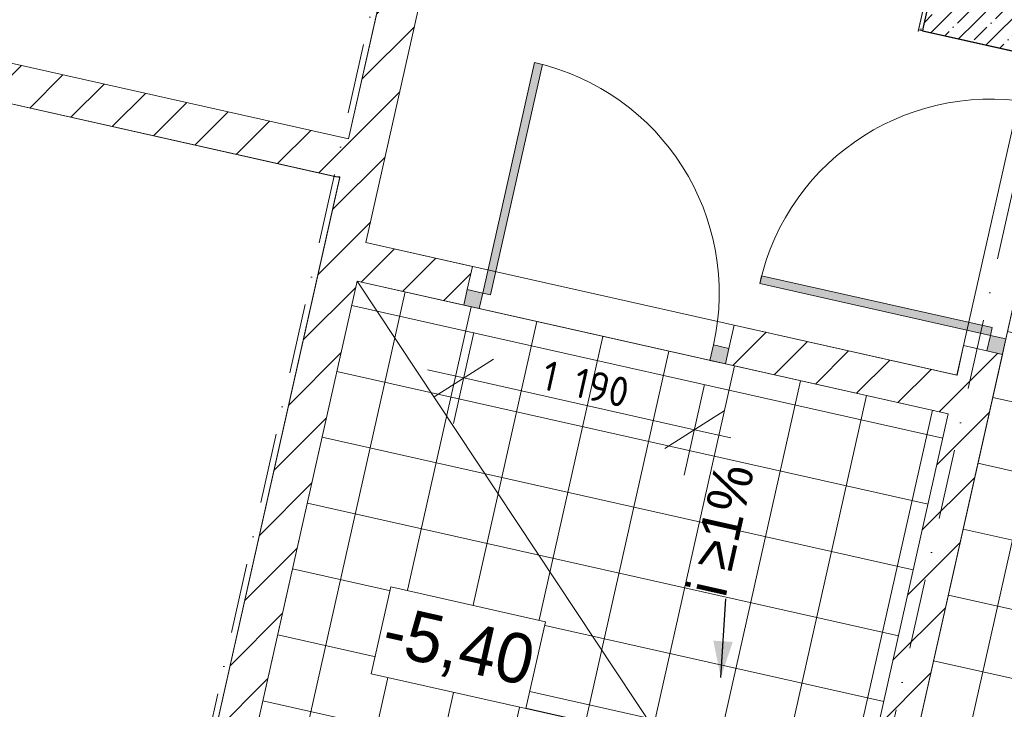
# Model space of a CAD drawing. Header units: millimetres. Extents: x -7218036 to -6934485, y 6013857 to 6210136.
# Tile 148 of 214: x -7178542 to -7173585, y 6138012 to 6141485. Entities that reach past the tile are written whole.
import ezdxf
from ezdxf.enums import TextEntityAlignment as Align

# ---------------------------------------------------------------- set-up
doc = ezdxf.new("R2010")
doc.units = ezdxf.units.MM
doc.header["$MEASUREMENT"] = 0
doc.set_wipeout_variables(frame=1)
doc.linetypes.add('Штрихпунктирная', pattern=[670.277762, 352.777767, -176.388884, 0, -141.111112])
for name, color, linetype in [('S - автостоянка.АР', 7, 'Continuous'), ('АР-Стены_внешние_.АР', 7, 'Continuous'), ('АР-Стены_внутренние_пилоны.АР', 7, 'Continuous'), ('АР-Чертеж-Оси_Осевые размеры.АР', 7, 'Continuous'), ('АР-Чертеж-Размеры.АР', 7, 'Continuous')]:
    doc.layers.add(name, color=color, linetype=linetype)
for name, color, linetype, lineweight in [('АР-Лотки_Ном._пера__1', 7, 'Continuous', 0), ('АР-Лотки_Ном._пера__120', 7, 'Continuous', 0), ('АР-Мокрые зоны.АР_Ном._пера__101', 252, 'Continuous', 0), ('АР-Стены_внешние_.АР_Ном._пера__1', 7, 'Continuous', 30), ('АР-Стены_внутренние_пилоны.АР_Ном._пера__1', 7, 'Continuous', 30), ('АР-Чертеж-Оси_Осевые размеры.АР_Ном._пера__1', 7, 'Continuous', 0), ('АР-Чертеж-Оси_Осевые размеры.АР_Ном._пера__120', 7, 'Continuous', 0), ('АР-Чертеж-Размеры.АР_Ном._пера__1', 7, 'Continuous', 0), ('Двери Archicad_Ном._пера__120', 7, 'Continuous', 0)]:
    doc.layers.add(name, color=color, linetype=linetype, lineweight=lineweight)
doc.styles.add('РЎР“Р•РќР•Р\xa0Р\x98Р\xa0_РЎРўР\x98Р›Р¬_1', font='GOTHIC.TTF')
doc.styles.add('РЎР“Р•РќР•Р\xa0Р\x98Р\xa0_РЎРўР\x98Р›Р¬_4', font='GOST_Common.ttf')
doc.dimstyles.new('СГЕНЕРИР_СТИЛЬ__1', dxfattribs={"dimtxt": 400, "dimasz": 332.5, "dimexe": 0.18, "dimexo": 0.0625, "dimgap": 0, "dimtad": 1, "dimdec": 0, "dimzin": 0, "dimdsep": 46, "dimtxsty": 'РЎР“Р•РќР•Р\xa0Р\x98Р\xa0_РЎРўР\x98Р›Р¬_1', "dimblk": 'ARROWHEAD_6', "dimblk1": 'ARROWHEAD_6', "dimblk2": 'ARROWHEAD_6', "dimcen": 0.09, "dimse1": 1, "dimse2": 1, "dimclrd": 7, "dimclre": 7, "dimclrt": 7, "dimazin": 0, "dimtfac": 1, "dimtdec": 4, "dimtmove": 0, "dimatfit": 3, "dimfxl": 1, "dimtolj": 1, "dimtzin": 0, "dimarcsym": 0})
doc.dimstyles.new('СГЕНЕРИР_СТИЛЬ__16', dxfattribs={"dimtxt": 0.18, "dimasz": 182.4, "dimexe": 0.18, "dimexo": 0.0625, "dimgap": 0, "dimtad": 0, "dimtih": 1, "dimtoh": 1, "dimdec": 4, "dimzin": 0, "dimdsep": 46, "dimcen": 0.09, "dimadec": 0, "dimazin": 0, "dimtfac": 1, "dimtdec": 4, "dimtmove": 0, "dimatfit": 3, "dimldrblk": 'ARROWHEAD_11', "dimfxl": 1, "dimtolj": 1, "dimtzin": 0, "dimarcsym": 0})
doc.dimstyles.new('СГЕНЕРИР_СТИЛЬ__17', dxfattribs={"dimtxt": 0.18, "dimasz": 182.4, "dimexe": 0.18, "dimexo": 0.0625, "dimgap": 0, "dimtad": 0, "dimtih": 1, "dimtoh": 1, "dimdec": 4, "dimzin": 0, "dimdsep": 46, "dimcen": 0.09, "dimadec": 0, "dimazin": 0, "dimtfac": 1, "dimtdec": 4, "dimtmove": 0, "dimatfit": 3, "dimldrblk": 'ARROWHEAD_5', "dimfxl": 1, "dimtolj": 1, "dimtzin": 0, "dimarcsym": 0})
doc.dimstyles.new('СГЕНЕРИР_СТИЛЬ__4', dxfattribs={"dimtxt": 150, "dimasz": 237.5, "dimexe": 0.18, "dimexo": 0.0625, "dimgap": 0, "dimtad": 1, "dimdec": 0, "dimzin": 0, "dimdsep": 46, "dimtxsty": 'РЎР“Р•РќР•Р\xa0Р\x98Р\xa0_РЎРўР\x98Р›Р¬_4', "dimblk": 'ARROWHEAD_6', "dimblk1": 'ARROWHEAD_6', "dimblk2": 'ARROWHEAD_6', "dimcen": 0.09, "dimse1": 1, "dimse2": 1, "dimclrd": 7, "dimclre": 7, "dimclrt": 7, "dimazin": 0, "dimtfac": 1, "dimtdec": 4, "dimtmove": 0, "dimatfit": 3, "dimfxl": 1, "dimtolj": 1, "dimtzin": 0, "dimarcsym": 0})
pattern_1 = [(45, (-6566190.34, 6562677.8), (-84.852814, 84.852814), []), (45, (-6566232.77, 6562720.22), (-84.852814, 84.852814), [90, -30, 0, -30])]
pattern_2 = [(45, (-6566190.34, 6562677.8), (-127.279217, 127.279217), [])]
pattern_3 = [(45, (-6566190.34, 6563027.8), (-111.369318, 111.369318), [0, -105, 0, -157.5]), (110, (-6565840.34, 6563027.8), (148.001588, 53.868173), [0, -77, 0, -133])]

# ---------------------------------------------------------------- blocks, each defined once
blk = doc.blocks.new('Стена_44_6', base_point=(-7173847.9, 6141524.4))
at = {"layer": 'АР-Стены_внутренние_пилоны.АР', "linetype": 'Continuous', "lineweight": 0, "true_color": 0x000000}
h = blk.add_hatch(dxfattribs=at)
h.set_pattern_fill('ЖЕЛЕЗОБЕТОН__PROJECT__0006', color=18, style=0, pattern_type=2)
h.set_pattern_definition(pattern_1)
h.paths.add_polyline_path([(-7173993.2, 6141447.9), (-7173698.6, 6141619), (-7173942.5, 6141673.8)])
h = blk.add_hatch(dxfattribs=at)
h.set_pattern_fill('ЖЕЛЕЗОБЕТОН__PROJECT__0006', color=18, style=0, pattern_type=2)
h.set_pattern_definition(pattern_1)
h.paths.add_polyline_path([(-7173993.2, 6141447.9), (-7173997.3, 6141429.9), (-7173753.4, 6141375.1), (-7173698.6, 6141619)])
h = blk.add_hatch(dxfattribs=at)
h.set_pattern_fill('ЖЕЛЕЗОБЕТОН__PROJECT__0006', color=18, style=0, pattern_type=2)
h.set_pattern_definition(pattern_1)
h.paths.add_polyline_path([(-7173753.4, 6141375.1), (-7173158.2, 6141241.4), (-7173103.4, 6141485.4), (-7173698.6, 6141619)])
at = {"layer": 'АР-Стены_внутренние_пилоны.АР_Ном._пера__1', "color": 7, "linetype": 'Continuous', "lineweight": 30}
for p, q in [((-7173942.5, 6141673.8), (-7173993.2, 6141447.9)), ((-7173993.2, 6141447.9), (-7173997.3, 6141429.9))]:
    blk.add_line(p, q, dxfattribs=at)
at = {"layer": 'АР-Стены_внутренние_пилоны.АР_Ном._пера__1', "color": 7, "linetype": 'Continuous', "lineweight": 30, "flags": 128}
for points in [[(-7173103.4, 6141485.4), (-7173698.6, 6141619)], [(-7173158.2, 6141241.4), (-7173103.4, 6141485.4)], [(-7173997.3, 6141429.9), (-7173158.2, 6141241.4)]]:
    blk.add_lwpolyline(points, dxfattribs=at)
blk = doc.blocks.new('Стена_132_6', base_point=(-7176490.4, 6142194.8))
at = {"layer": 'АР-Стены_внешние_.АР', "linetype": 'Continuous', "lineweight": 0, "true_color": 0x000000}
h = blk.add_hatch(dxfattribs=at)
h.set_pattern_fill('БЛОКИ_БЕТОННЫЕ_ЭФФЕКТИВН_7F', color=18, style=0, pattern_type=2)
h.set_pattern_definition(pattern_2)
h.paths.add_polyline_path([(-7176631.8, 6142021.5), (-7177903.9, 6136357.6), (-7177708.7, 6136313.8), (-7176436.6, 6141977.7)])
at = {"layer": 'АР-Стены_внешние_.АР_Ном._пера__1', "color": 7, "linetype": 'Continuous', "lineweight": 15, "flags": 128}
for points in [[(-7176587.9, 6142216.7), (-7176887.1, 6140884.8)], [(-7176799.2, 6140363.2), (-7176436.6, 6141977.7)], [(-7176930.9, 6140689.7), (-7177903.9, 6136357.6)], [(-7177708.7, 6136313.8), (-7176843.1, 6140168.1)]]:
    blk.add_lwpolyline(points, dxfattribs=at)
blk = doc.blocks.new('Стена_168_6', base_point=(-7173847.9, 6141524.4))
at = {"layer": 'АР-Стены_внутренние_пилоны.АР', "linetype": 'Continuous', "lineweight": 0, "true_color": 0x000000}
h = blk.add_hatch(dxfattribs=at)
h.set_pattern_fill('ШТУКАТУРКА__ГИПС_01_0006', color=18, style=0, pattern_type=2)
h.set_pattern_definition(pattern_3)
h.paths.add_polyline_path([(-7173856.8, 6142146.5), (-7174016.8, 6141434.2), (-7173993.2, 6141447.9), (-7173837.3, 6142142.1)])
h = blk.add_hatch(dxfattribs=at)
h.set_pattern_fill('ЖЕЛЕЗОБЕТОН__PROJECT__0006', color=18, style=0, pattern_type=2)
h.set_pattern_definition(pattern_1)
h.paths.add_polyline_path([(-7173698.6, 6141619), (-7173593.4, 6142087.4), (-7173837.3, 6142142.1), (-7173942.5, 6141673.8)])
h = blk.add_hatch(dxfattribs=at)
h.set_pattern_fill('ШТУКАТУРКА__ГИПС_01_0006', color=18, style=0, pattern_type=2)
h.set_pattern_definition(pattern_3)
h.paths.add_polyline_path([(-7174016.8, 6141434.2), (-7173997.3, 6141429.9), (-7173993.2, 6141447.9)])
at = {"layer": 'АР-Стены_внутренние_пилоны.АР_Ном._пера__1', "color": 7, "linetype": 'Continuous', "lineweight": 30}
for p, q in [((-7173837.3, 6142142.1), (-7173942.5, 6141673.8)), ((-7173942.5, 6141673.8), (-7173993.2, 6141447.9)), ((-7173993.2, 6141447.9), (-7173997.3, 6141429.9))]:
    blk.add_line(p, q, dxfattribs=at)
at = {"layer": 'АР-Стены_внутренние_пилоны.АР_Ном._пера__1', "color": 7, "linetype": 'Continuous', "lineweight": 0, "flags": 128}
for points in [[(-7173856.8, 6142146.5), (-7174016.8, 6141434.2)], [(-7173856.8, 6142146.5), (-7173837.3, 6142142.1)], [(-7174016.8, 6141434.2), (-7173997.3, 6141429.9)]]:
    blk.add_lwpolyline(points, dxfattribs=at)
at = {"layer": 'АР-Стены_внутренние_пилоны.АР_Ном._пера__1', "color": 7, "linetype": 'Continuous', "lineweight": 30, "flags": 128}
for points in [[(-7173837.3, 6142142.1), (-7173593.4, 6142087.4)], [(-7173698.6, 6141619), (-7173593.4, 6142087.4)]]:
    blk.add_lwpolyline(points, dxfattribs=at)
blk = doc.blocks.new('Стена_211_6', base_point=(-7178870.1, 6141227.7))
at = {"layer": 'АР-Стены_внешние_.АР', "linetype": 'Continuous', "lineweight": 0, "true_color": 0x000000}
h = blk.add_hatch(dxfattribs=at)
h.set_pattern_fill('БЛОКИ_БЕТОННЫЕ_ЭФФЕКТИВН_7F', color=18, style=0, pattern_type=2)
h.set_pattern_definition(pattern_2)
h.paths.add_polyline_path([(-7178892, 6141130.2), (-7176930.9, 6140689.7), (-7176887.1, 6140884.8), (-7178848.2, 6141325.3)])
at = {"layer": 'АР-Стены_внешние_.АР_Ном._пера__1', "color": 7, "linetype": 'Continuous', "lineweight": 15, "flags": 128}
for points in [[(-7178848.2, 6141325.3), (-7178892, 6141130.2)], [(-7176887.1, 6140884.8), (-7178848.2, 6141325.3)], [(-7178892, 6141130.2), (-7176930.9, 6140689.7)]]:
    blk.add_lwpolyline(points, dxfattribs=at)
blk = doc.blocks.new('Металлическая Дверь 23[63]_6', base_point=(-6566190.3, 6562677.8))
at = {"layer": 'Двери Archicad_Ном._пера__120', "linetype": 'Continuous', "lineweight": 0, "true_color": 0xffffff}
for points in [[(-7175950.1, 6141269.2), (-7176210.8, 6140108.1), (-7176171.8, 6140099.3), (-7175911, 6141260.4)], [(-7176306.4, 6140047.6), (-7176228.4, 6140030), (-7176210.8, 6140108.1), (-7176288.9, 6140125.6)], [(-7175067.3, 6139769.3), (-7174989.2, 6139751.7), (-7174971.7, 6139829.8), (-7175049.8, 6139847.3)]]:
    blk.add_hatch(color=7, dxfattribs=at).paths.add_polyline_path(points)
at = {"layer": 'Двери Archicad_Ном._пера__120', "color": 7, "linetype": 'Continuous', "lineweight": 0}
for p, q in [((-7175950.1, 6141269.2), (-7176210.8, 6140108.1)), ((-7175911, 6141260.4), (-7175950.1, 6141269.2)), ((-7176171.8, 6140099.3), (-7175911, 6141260.4)), ((-7176262.6, 6140242.7), (-7176288.9, 6140125.6)), ((-7176306.4, 6140047.6), (-7176288.9, 6140125.6)), ((-7176288.9, 6140125.6), (-7176306.4, 6140047.6)), ((-7176288.9, 6140125.6), (-7176306.4, 6140047.6)), ((-7176288.9, 6140125.6), (-7176210.8, 6140108.1)), ((-7176210.8, 6140108.1), (-7176228.4, 6140030)), ((-7176210.8, 6140108.1), (-7176171.8, 6140099.3)), ((-7176228.4, 6140030), (-7176306.4, 6140047.6)), ((-7174945.4, 6139946.9), (-7174971.7, 6139829.8)), ((-7175067.3, 6139769.3), (-7175049.8, 6139847.3)), ((-7175049.8, 6139847.3), (-7174971.7, 6139829.8)), ((-7174971.7, 6139829.8), (-7174989.2, 6139751.7)), ((-7174971.7, 6139829.8), (-7174989.2, 6139751.7)), ((-7174971.7, 6139829.8), (-7174989.2, 6139751.7)), ((-7174989.2, 6139751.7), (-7175067.3, 6139769.3))]:
    blk.add_line(p, q, dxfattribs=at)
blk.add_arc((-7176210.8, 6140108.1), 1190, 347.3417, 77.3417, dxfattribs=at)
blk = doc.blocks.new('Стена_260_6', base_point=(-7176940.6, 6140190))
at = {"layer": 'АР-Стены_внешние_.АР', "linetype": 'Continuous', "lineweight": 0, "true_color": 0x000000}
h = blk.add_hatch(dxfattribs=at)
h.set_pattern_fill('БЛОКИ_БЕТОННЫЕ_ЭФФЕКТИВН_7F', color=18, style=0, pattern_type=2)
h.set_pattern_definition(pattern_2)
h.paths.add_polyline_path([(-7176799.2, 6140363.2), (-7176843.1, 6140168.1), (-7176306.4, 6140047.6), (-7176262.6, 6140242.7)])
h = blk.add_hatch(dxfattribs=at)
h.set_pattern_fill('БЛОКИ_БЕТОННЫЕ_ЭФФЕКТИВН_7F', color=18, style=0, pattern_type=2)
h.set_pattern_definition(pattern_2)
h.paths.add_polyline_path([(-7174945.4, 6139946.9), (-7174989.2, 6139751.7), (-7173867.3, 6139499.8), (-7173823.5, 6139694.9)])
at = {"layer": 'АР-Стены_внешние_.АР_Ном._пера__1', "color": 7, "linetype": 'Continuous', "lineweight": 15}
for p, q in [((-7176262.6, 6140242.7), (-7176288.9, 6140125.6)), ((-7176288.9, 6140125.6), (-7176306.4, 6140047.6)), ((-7174945.4, 6139946.9), (-7174971.7, 6139829.8)), ((-7174971.7, 6139829.8), (-7174989.2, 6139751.7))]:
    blk.add_line(p, q, dxfattribs=at)
at = {"layer": 'АР-Стены_внешние_.АР_Ном._пера__1', "color": 7, "linetype": 'Continuous', "lineweight": 15, "flags": 128}
for points in [[(-7176262.6, 6140242.7), (-7176799.2, 6140363.2)], [(-7176843.1, 6140168.1), (-7176306.4, 6140047.6)], [(-7173823.5, 6139694.9), (-7174945.4, 6139946.9)], [(-7174989.2, 6139751.7), (-7173867.3, 6139499.8)]]:
    blk.add_lwpolyline(points, dxfattribs=at)
at = {"layer": 'Двери Archicad_Ном._пера__120', "color": 7, "linetype": 'Continuous', "lineweight": 0}
blk.add_blockref('Металлическая Дверь 23[63]_6', (-6566190.3, 6562677.8), dxfattribs=at)
blk = doc.blocks.new('Металлическая Дверь 23[64]_6', base_point=(-6566190.3, 6562677.8))
at = {"layer": 'Двери Archicad_Ном._пера__120', "linetype": 'Continuous', "lineweight": 0, "true_color": 0xffffff}
for points in [[(-7173316.8, 6141038.9), (-7173299.2, 6141117), (-7173377.3, 6141134.5), (-7173394.8, 6141056.4)], [(-7174816.6, 6140156), (-7173655.5, 6139895.3), (-7173646.8, 6139934.4), (-7174807.8, 6140195.1)], [(-7173595, 6139799.7), (-7173577.5, 6139877.8), (-7173655.5, 6139895.3), (-7173673, 6139817.3)]]:
    blk.add_hatch(color=7, dxfattribs=at).paths.add_polyline_path(points)
at = {"layer": 'Двери Archicad_Ном._пера__120', "color": 7, "linetype": 'Continuous', "lineweight": 0}
for p, q in [((-7173494.4, 6141160.8), (-7173377.3, 6141134.5)), ((-7173394.8, 6141056.4), (-7173377.3, 6141134.5)), ((-7173377.3, 6141134.5), (-7173299.2, 6141117)), ((-7173377.3, 6141134.5), (-7173299.2, 6141117)), ((-7173377.3, 6141134.5), (-7173299.2, 6141117)), ((-7173299.2, 6141117), (-7173316.8, 6141038.9)), ((-7173316.8, 6141038.9), (-7173394.8, 6141056.4)), ((-7174807.8, 6140195.1), (-7174816.6, 6140156)), ((-7173646.8, 6139934.4), (-7174807.8, 6140195.1)), ((-7174816.6, 6140156), (-7173655.5, 6139895.3)), ((-7173655.5, 6139895.3), (-7173646.8, 6139934.4)), ((-7173673, 6139817.3), (-7173655.5, 6139895.3)), ((-7173655.5, 6139895.3), (-7173577.5, 6139877.8)), ((-7173790.1, 6139843.6), (-7173673, 6139817.3)), ((-7173577.5, 6139877.8), (-7173595, 6139799.7)), ((-7173595, 6139799.7), (-7173673, 6139817.3)), ((-7173673, 6139817.3), (-7173595, 6139799.7)), ((-7173673, 6139817.3), (-7173595, 6139799.7))]:
    blk.add_line(p, q, dxfattribs=at)
blk.add_arc((-7173655.5, 6139895.3), 1190, 77.3452, 167.3452, dxfattribs=at)
blk = doc.blocks.new('Стена_261_6', base_point=(-7174382.2, 6137206.5))
at = {"layer": 'АР-Стены_внешние_.АР', "linetype": 'Continuous', "lineweight": 0, "true_color": 0x000000}
h = blk.add_hatch(dxfattribs=at)
h.set_pattern_fill('БЛОКИ_БЕТОННЫЕ_ЭФФЕКТИВН_7F', color=18, style=0, pattern_type=2)
h.set_pattern_definition(pattern_2)
h.paths.add_polyline_path([(-7174382.2, 6137206.5), (-7174187.1, 6137162.7), (-7173595, 6139799.7), (-7173790.1, 6139843.6)])
at = {"layer": 'АР-Стены_внешние_.АР_Ном._пера__1', "color": 7, "linetype": 'Continuous', "lineweight": 15}
for p, q in [((-7173790.1, 6139843.6), (-7173673, 6139817.3)), ((-7173673, 6139817.3), (-7173595, 6139799.7))]:
    blk.add_line(p, q, dxfattribs=at)
at = {"layer": 'АР-Стены_внешние_.АР_Ном._пера__1', "color": 7, "linetype": 'Continuous', "lineweight": 15, "flags": 128}
for points in [[(-7173790.1, 6139843.6), (-7173823.5, 6139694.9)], [(-7174187.1, 6137162.7), (-7173595, 6139799.7)], [(-7173867.3, 6139499.8), (-7174382.2, 6137206.5)]]:
    blk.add_lwpolyline(points, dxfattribs=at)
at = {"layer": 'Двери Archicad_Ном._пера__120', "color": 7, "linetype": 'Continuous', "lineweight": 0}
blk.add_blockref('Металлическая Дверь 23[64]_6', (-6566190.3, 6562677.8), dxfattribs=at)
blk = doc.blocks.new('Стандартный Маркер Сетки[18]_6', base_point=(-7174682.2, 6150838.4))
at = {"layer": 'АР-Чертеж-Оси_Осевые размеры.АР_Ном._пера__120', "color": 7, "linetype": 'Штрихпунктирная', "lineweight": 0}
blk.add_line((-7174901.3, 6149862.7), (-7179463.8, 6129548.3), dxfattribs=at)
at = {"layer": 'АР-Чертеж-Оси_Осевые размеры.АР_Ном._пера__120', "color": 7, "lineweight": 0, "style": 'РЎР“Р•РќР•Р\xa0Р\x98Р\xa0_РЎРўР\x98Р›Р¬_1'}
blk.add_attdef('AC_MarkerText_1', text='', height=350, rotation=347.3417, dxfattribs=at).set_placement((-7179722.6, 6128265.8), align=Align.TOP_CENTER)
blk = doc.blocks.new('Стандартный Маркер Сетки[24]_6', base_point=(-7171413.6, 6150104.3))
at = {"layer": 'АР-Чертеж-Оси_Осевые размеры.АР_Ном._пера__120', "color": 7, "linetype": 'Штрихпунктирная', "lineweight": 0}
blk.add_line((-7171632.8, 6149128.6), (-7176195.3, 6128814.2), dxfattribs=at)
at = {"layer": 'АР-Чертеж-Оси_Осевые размеры.АР_Ном._пера__120', "color": 7, "lineweight": 0, "style": 'РЎР“Р•РќР•Р\xa0Р\x98Р\xa0_РЎРўР\x98Р›Р¬_1'}
blk.add_attdef('AC_MarkerText_1', text='', height=350, rotation=347.3417, dxfattribs=at).set_placement((-7176454, 6127531.7), align=Align.TOP_CENTER)
blk = doc.blocks.new('Стандартный Маркер Сетки[138]_6', base_point=(-7174682.2, 6150838.4))
at = {"layer": 'АР-Чертеж-Оси_Осевые размеры.АР_Ном._пера__120', "color": 7, "linetype": 'Штрихпунктирная', "lineweight": 0}
blk.add_line((-7174901.3, 6149862.7), (-7179463.8, 6129548.3), dxfattribs=at)
at = {"layer": 'АР-Чертеж-Оси_Осевые размеры.АР_Ном._пера__120', "color": 7, "lineweight": 0, "style": 'РЎР“Р•РќР•Р\xa0Р\x98Р\xa0_РЎРўР\x98Р›Р¬_1'}
blk.add_attdef('AC_MarkerText_1', text='', height=350, rotation=347.3417, dxfattribs=at).set_placement((-7179722.6, 6128265.8), align=Align.TOP_CENTER)
blk = doc.blocks.new('Стандартный Маркер Сетки[144]_6', base_point=(-7171413.6, 6150104.3))
at = {"layer": 'АР-Чертеж-Оси_Осевые размеры.АР_Ном._пера__120', "color": 7, "linetype": 'Штрихпунктирная', "lineweight": 0}
blk.add_line((-7171632.8, 6149128.6), (-7176195.3, 6128814.2), dxfattribs=at)
at = {"layer": 'АР-Чертеж-Оси_Осевые размеры.АР_Ном._пера__120', "color": 7, "lineweight": 0, "style": 'РЎР“Р•РќР•Р\xa0Р\x98Р\xa0_РЎРўР\x98Р›Р¬_1'}
blk.add_attdef('AC_MarkerText_1', text='', height=350, rotation=347.3417, dxfattribs=at).set_placement((-7176454, 6127531.7), align=Align.TOP_CENTER)
blk = doc.blocks.new('*D802', base_point=(-6566190.3, 6562677.8))
at = {"layer": 'АР-Чертеж-Размеры.АР_Ном._пера__1', "color": 7, "linetype": 'Continuous', "lineweight": 0, "transparency": 16777216}
for p, q in [((-7176358.2, 6139452), (-7176255.5, 6139909.4)), ((-7176157.5, 6139775.3), (-7176456.2, 6139586.1)), ((-7176489.8, 6139721.8), (-7176306.8, 6139680.7)), ((-7176306.8, 6139680.7), (-7175145.8, 6139419.9)), ((-7175197.1, 6139191.2), (-7175094.4, 6139648.6)), ((-7175295.1, 6139325.4), (-7174996.4, 6139514.5)), ((-7175145.8, 6139419.9), (-7174962.8, 6139378.8))]:
    blk.add_line(p, q, dxfattribs=at)
at = {"layer": 'АР-Чертеж-Размеры.АР_Ном._пера__1', "color": 7, "lineweight": 0, "transparency": 16777216, "insert": (-7175922.8, 6139625.2), "char_height": 150, "attachment_point": 7, "rotation": 347.3417, "style": 'РЎР“Р•РќР•Р\xa0Р\x98Р\xa0_РЎРўР\x98Р›Р¬_4'}
blk.add_mtext('\\A1;{\\pql;\\fGOST Common|b0|i0|c204|p0;\\W1.000000;1\xa0190}', dxfattribs=at)
blk = doc.blocks.new('ARROWHEAD_6')
at = {"color": 0, "linetype": 'Continuous', "lineweight": 0}
for p, q in [((-0.5, -0.5), (0.5, 0.5)), ((0, 0), (-1, 0))]:
    blk.add_line(p, q, dxfattribs=at)
blk = doc.blocks.new('*D803', base_point=(-6566190.3, 6562677.8))
at = {"layer": 'АР-Чертеж-Размеры.АР_Ном._пера__1', "color": 7, "linetype": 'Continuous', "lineweight": 0, "transparency": 16777216}
for p, q in [((-7175321.4, 6142198.1), (-7175424.2, 6141740.8)), ((-7175223.4, 6142064), (-7175522.2, 6141874.9)), ((-7175372.8, 6141969.5), (-7175555.7, 6142010.6)), ((-7173967.5, 6141653.8), (-7175372.8, 6141969.5)), ((-7173916.1, 6141882.5), (-7174018.8, 6141425.2)), ((-7174116.8, 6141559.3), (-7173818.1, 6141748.4)), ((-7173784.5, 6141612.8), (-7173967.5, 6141653.8))]:
    blk.add_line(p, q, dxfattribs=at)
at = {"layer": 'АР-Чертеж-Размеры.АР_Ном._пера__1', "color": 7, "lineweight": 0, "transparency": 16777216, "insert": (-7174896.2, 6141893.2), "char_height": 150, "attachment_point": 7, "rotation": 347.3417, "style": 'РЎР“Р•РќР•Р\xa0Р\x98Р\xa0_РЎРўР\x98Р›Р¬_4'}
blk.add_mtext('\\A1;{\\pql;\\fGOST Common|b0|i0|c204|p0;\\W1.000000;1\xa0440}', dxfattribs=at)
blk = doc.blocks.new('ARROWHEAD_5')
at = {"linetype": 'Continuous', "lineweight": 0}
blk.add_hatch(color=0, dxfattribs=at).paths.add_polyline_path([(-1, 0.2679), (0, 0), (-1, -0.2679)])
at = {"color": 0, "linetype": 'Continuous', "lineweight": 0}
blk.add_line((0, 0), (-1, 0), dxfattribs=at)
blk = doc.blocks.new('ARROWHEAD_11')
at = {"color": 0, "linetype": 'Continuous', "lineweight": 0}
blk.add_line((0, 0), (-1, 0), dxfattribs=at)
at = {"color": 0, "linetype": 'Continuous', "lineweight": 0, "const_width": 0.25, "flags": 128}
blk.add_lwpolyline([(-0.125, 0, 1), (0.125, 0, 1)], format="xyb", close=True, dxfattribs=at)
blk = doc.blocks.new('*D1304', base_point=(-6566190.3, 6562677.8))
at = {"layer": 'АР-Чертеж-Оси_Осевые размеры.АР_Ном._пера__1', "color": 7, "linetype": 'Continuous', "lineweight": 0, "transparency": 16777216}
for p, q in [((-7209788.7, 6165856.5), (-7210693.8, 6161826.9)), ((-7210561.4, 6161617.8), (-7210826.2, 6162036)), ((-7211013.9, 6161898.8), (-7210373.6, 6161755)), ((-7210693.8, 6161826.9), (-7211313.9, 6159065.6)), ((-7211181.5, 6158856.6), (-7211446.3, 6159274.7)), ((-7211634.1, 6159137.6), (-7210993.8, 6158993.7)), ((-7211313.9, 6159065.6), (-7213187.5, 6150723.5))]:
    blk.add_line(p, q, dxfattribs=at)
at = {"layer": 'АР-Чертеж-Оси_Осевые размеры.АР_Ном._пера__1', "color": 7, "lineweight": 0, "transparency": 16777216, "insert": (-7211236.4, 6159776), "char_height": 400, "attachment_point": 7, "rotation": 77.3417, "style": 'РЎР“Р•РќР•Р\xa0Р\x98Р\xa0_РЎРўР\x98Р›Р¬_1'}
blk.add_mtext('\\A1;{\\pql;\\fCentury Gothic|b0|i0|c204|p0;\\W1.000000;2\xa0830}', dxfattribs=at)
blk = doc.blocks.new('*D1305', base_point=(-6566190.3, 6562677.8))
at = {"layer": 'АР-Чертеж-Оси_Осевые размеры.АР_Ном._пера__1', "color": 7, "linetype": 'Continuous', "lineweight": 0, "transparency": 16777216}
for p, q in [((-7211181.5, 6158856.6), (-7211446.3, 6159274.7)), ((-7211313.9, 6159065.6), (-7213187.5, 6150723.5)), ((-7213055.1, 6150514.4), (-7213319.9, 6150932.6)), ((-7213507.7, 6150795.4), (-7212867.4, 6150651.6)), ((-7213187.5, 6150723.5), (-7214816.8, 6143469.2))]:
    blk.add_line(p, q, dxfattribs=at)
at = {"layer": 'АР-Чертеж-Оси_Осевые размеры.АР_Ном._пера__1', "color": 7, "lineweight": 0, "transparency": 16777216, "insert": (-7212483.2, 6154224.3), "char_height": 400, "attachment_point": 7, "rotation": 77.3417, "style": 'РЎР“Р•РќР•Р\xa0Р\x98Р\xa0_РЎРўР\x98Р›Р¬_1'}
blk.add_mtext('\\A1;{\\pql;\\fCentury Gothic|b0|i0|c204|p0;\\W1.000000;8\xa0550}', dxfattribs=at)
blk = doc.blocks.new('*D1306', base_point=(-6566190.3, 6562677.8))
at = {"layer": 'АР-Чертеж-Оси_Осевые размеры.АР_Ном._пера__1', "color": 7, "linetype": 'Continuous', "lineweight": 0, "transparency": 16777216}
for p, q in [((-7213055.1, 6150514.4), (-7213319.9, 6150932.6)), ((-7213187.5, 6150723.5), (-7214816.8, 6143469.2)), ((-7214949.2, 6143678.3), (-7214684.4, 6143260.1)), ((-7215136.9, 6143541.1), (-7214496.6, 6143397.3)), ((-7214816.8, 6143469.2), (-7214874.3, 6143213))]:
    blk.add_line(p, q, dxfattribs=at)
at = {"layer": 'АР-Чертеж-Оси_Осевые размеры.АР_Ном._пера__1', "color": 7, "lineweight": 0, "transparency": 16777216, "insert": (-7214234.7, 6146426.1), "char_height": 400, "attachment_point": 7, "rotation": 77.3417, "style": 'РЎР“Р•РќР•Р\xa0Р\x98Р\xa0_РЎРўР\x98Р›Р¬_1'}
blk.add_mtext('\\A1;{\\pql;\\fCentury Gothic|b0|i0|c204|p0;\\W1.000000;7\xa0435}', dxfattribs=at)

msp = doc.modelspace()

# ---------------------------------------------------------------- hatches: boundary and pattern name
at = {"layer": 'АР-Мокрые зоны.АР_Ном._пера__101', "linetype": 'Continuous', "lineweight": 0}
h = msp.add_hatch(dxfattribs=at)
h.set_pattern_fill('RIGID_INSULATION_0006', color=252, style=0, pattern_type=2)
h.set_pattern_definition([(77.3417, (-7169646.3, 6134503.04), (-331.736, 74.506), []), (347.3417, (-7169646.3, 6134503.04), (74.506, 331.736), [])])
h.paths.add_polyline_path([(-7174767.6, 6134577.4), (-7174581.3, 6135406.9), (-7174386.2, 6135363.1), (-7173991.9, 6137118.9), (-7174187.1, 6137162.7), (-7173424.7, 6140558.2), (-7173424.7, 6140558.2), (-7173265.9, 6141265.6), (-7173158.2, 6141241.4), (-7173147.3, 6141290.2), (-7172171.6, 6141071.1), (-7172182.5, 6141022.3), (-7171011.7, 6140759.4), (-7170906.5, 6141227.6), (-7168964.8, 6140791.6), (-7169243.1, 6139552.5), (-7169642.9, 6139642.2), (-7169697.7, 6139398.3), (-7168224.2, 6139067.4), (-7167880.3, 6140599.2), (-7162690, 6139433.5), (-7164356.3, 6132239.1), (-7167586.6, 6132964.6), (-7167214.2, 6134622.4), (-7167604.5, 6134710.1), (-7167976.8, 6133052.2), (-7171318.5, 6133802.8), (-7171088.5, 6134826.9), (-7171478.8, 6134914.6), (-7171708.8, 6133890.4)])
h.paths.add_polyline_path([(-7167081.8, 6137037.7), (-7166643.5, 6138989.1), (-7166253.2, 6138901.4), (-7166691.5, 6136950.1)], flags=0)
h = msp.add_hatch(dxfattribs=at)
h.set_pattern_fill('RIGID_INSULATION_0006', color=252, style=0, pattern_type=2)
h.set_pattern_definition([(347.342, (-7176412.92, 6137851.8), (74.506, 331.736), []), (77.342, (-7176412.92, 6137851.8), (-331.736, 74.506), [])])
h.paths.add_polyline_path([(-7177938.7, 6135289.6), (-7176843.1, 6140168.1), (-7173867.3, 6139499.8), (-7174382.2, 6137206.5), (-7174776.5, 6135450.7), (-7174962.7, 6134621.2)])

# ---------------------------------------------------------------- linework, layer by layer
at = {"layer": 'S - автостоянка.АР', "color": 254, "linetype": 'Continuous', "lineweight": 0, "true_color": 0xd1c7d6, "flags": 128}
for points in [[(-7179467.9, 6148377.5), (-7180946, 6141796.5), (-7178848.2, 6141325.3), (-7176887.1, 6140884.8), (-7176592.3, 6142196.9), (-7176526.5, 6142489.9), (-7177770.9, 6142769.1), (-7177050.8, 6145958.4), (-7177054.4, 6145959.2), (-7176881.2, 6146730.3), (-7176358.7, 6146612.9), (-7175999.2, 6148213.4), (-7177550.8, 6148561.9), (-7177682.3, 6147976.5)], [(-7177752.7, 6136118), (-7177938.7, 6135289.6), (-7174962.7, 6134621.2), (-7174776.5, 6135450.7), (-7174776.6, 6135450.7), (-7174382.2, 6137206.5), (-7173867.3, 6139499.8), (-7175794, 6139932.5), (-7176843.1, 6140168.1), (-7177752.7, 6136117.9)]]:
    msp.add_lwpolyline(points, close=True, dxfattribs=at)
at = {"layer": 'S - автостоянка.АР', "color": 254, "linetype": 'Continuous', "lineweight": 0, "true_color": 0xdadada, "flags": 128}
msp.add_lwpolyline([(-7176436.6, 6141977.7), (-7176799.2, 6140363.2), (-7173823.6, 6139694.9), (-7173461, 6141309.4), (-7174016.8, 6141434.3), (-7173994.9, 6141531.8)], dxfattribs=at)
at = {"layer": 'S - автостоянка.АР', "color": 254, "linetype": 'Continuous', "lineweight": 0, "true_color": 0xd1c7d6, "flags": 128}
for points in [[(-7168964.8, 6140791.6), (-7170906.5, 6141227.7), (-7171011.7, 6140759.4), (-7172182.5, 6141022.3), (-7173158.2, 6141241.4), (-7173265.8, 6141265.7), (-7174187.1, 6137162.7), (-7173992, 6137118.8), (-7174386.3, 6135363.1), (-7174581.3, 6135406.9), (-7174767.6, 6134577.4), (-7174621.3, 6134544.5), (-7171705.1, 6133889.6), (-7171478.9, 6134913.9), (-7171088.3, 6134827.6), (-7171314.8, 6133801.9), (-7167976.8, 6133052.2)], [(-7182046.5, 6136212.2), (-7178329, 6135377.3), (-7178099, 6136401.4), (-7177904.4, 6136357.7), (-7176964.3, 6140543.6), (-7176930.7, 6140693.1), (-7176950.3, 6140694.1), (-7178892, 6141130.2)]]:
    msp.add_lwpolyline(points, dxfattribs=at)
at = {"layer": 'АР-Лотки_Ном._пера__120', "color": 7, "linetype": 'Continuous', "lineweight": 0}
msp.add_line((-7174967.6, 6137338), (-7176843.1, 6140168.1), dxfattribs=at)
at = {"layer": 'АР-Мокрые зоны.АР_Ном._пера__101', "color": 252, "linetype": 'Continuous', "lineweight": 0, "flags": 128}
msp.add_lwpolyline([(-7167976.8, 6133052.2), (-7171318.5, 6133802.8), (-7171088.5, 6134826.9), (-7171478.8, 6134914.6), (-7171708.8, 6133890.4), (-7174767.6, 6134577.4), (-7174581.3, 6135406.9), (-7174386.2, 6135363.1), (-7173991.9, 6137118.9), (-7174187.1, 6137162.7), (-7173424.7, 6140558.2), (-7173424.7, 6140558.2), (-7173265.9, 6141265.6), (-7173158.2, 6141241.4), (-7173147.3, 6141290.2), (-7172171.6, 6141071.1), (-7172182.5, 6141022.3), (-7171011.7, 6140759.4), (-7170906.5, 6141227.6), (-7168964.8, 6140791.6)], dxfattribs=at)
msp.add_lwpolyline([(-7177938.7, 6135289.6), (-7176843.1, 6140168.1), (-7173867.3, 6139499.8), (-7174382.2, 6137206.5), (-7174776.5, 6135450.7), (-7174962.7, 6134621.2)], close=True, dxfattribs=at)

# ---------------------------------------------------------------- block references
at = {"layer": 'АР-Стены_внешние_.АР', "color": 7, "lineweight": 0}
for name, p in [('Стена_132_6', (-7176490.4, 6142194.8)), ('Стена_211_6', (-7178870.1, 6141227.7)), ('Стена_260_6', (-7176940.6, 6140190)), ('Стена_261_6', (-7174382.2, 6137206.5))]:
    msp.add_blockref(name, p, dxfattribs=at)
at = {"layer": 'АР-Стены_внутренние_пилоны.АР', "color": 7, "lineweight": 0}
for name in ['Стена_168_6', 'Стена_44_6']:
    msp.add_blockref(name, (-7173847.9, 6141524.4), dxfattribs=at)
at = {"layer": 'АР-Чертеж-Оси_Осевые размеры.АР', "color": 8, "linetype": 'Continuous', "lineweight": 15}
for name, p in [('Стандартный Маркер Сетки[18]_6', (-7174682.2, 6150838.4)), ('Стандартный Маркер Сетки[138]_6', (-7174682.2, 6150838.4)), ('Стандартный Маркер Сетки[24]_6', (-7171413.6, 6150104.3)), ('Стандартный Маркер Сетки[144]_6', (-7171413.6, 6150104.3))]:
    msp.add_blockref(name, p, dxfattribs=at)

# ---------------------------------------------------------------- texts
at = {"layer": 'АР-Лотки_Ном._пера__1', "color": 7, "linetype": 'Continuous', "lineweight": 0, "insert": (-7174987.9, 6138568.7), "char_height": 200, "attachment_point": 7, "rotation": 77.3417, "style": 'РЎР“Р•РќР•Р\xa0Р\x98Р\xa0_РЎРўР\x98Р›Р¬_1'}
msp.add_mtext('\\A1;{\\pql;\\fCentury Gothic|b0|i0|c204|p0;\\W1.000000;i ≥1%}', dxfattribs=at)

# ---------------------------------------------------------------- dimensions: what is measured, and where the dimension line sits
at = {"layer": 'АР-Чертеж-Оси_Осевые размеры.АР', "color": 7, "linetype": 'Continuous', "lineweight": 0}
dim = msp.add_linear_dim(base=(-7211313.9, 6159065.6), p1=(-7213412.7, 6162437.5), p2=(-7132164.6, 6141289.1), angle=257.3417, dimstyle='СГЕНЕРИР_СТИЛЬ__1', dxfattribs=at)
dim.commit()
dim.dimension.update_dxf_attribs({"geometry": '*D1304', "text_midpoint": (-7211281.1, 6160489.3), "dimtype": 160, "text_rotation": 77.3417})
at = {"layer": 'АР-Чертеж-Размеры.АР', "color": 7, "linetype": 'Continuous', "lineweight": 0}
for base, p1, p2, angle, picture, middle in [((-7175372.8, 6141969.5), (-7174016.8, 6141434.2), (-7175257.8, 6142481.7), 167.3417, '*D803', (-7174628.7, 6141910)), ((-7175145.8, 6139419.9), (-7176228.4, 6140030), (-7175067.3, 6139769.3), 347.3417, '*D802', (-7175655.3, 6139642))]:
    dim = msp.add_linear_dim(base=base, p1=p1, p2=p2, angle=angle, dimstyle='СГЕНЕРИР_СТИЛЬ__4', dxfattribs=at)
    dim.commit()
    dim.dimension.update_dxf_attribs({"geometry": picture, "text_midpoint": middle, "dimtype": 160, "text_rotation": 347.3417})

# ---------------------------------------------------------------- leaders
at = {"layer": 'АР-Лотки_Ном._пера__1', "color": 7, "linetype": 'Continuous', "lineweight": 0, "annotation_type": 0, "has_hookline": 1, "hookline_direction": 0, "text_width": 637.4, "horizontal_direction": (0.219136, 0.975694, 0)}
msp.add_leader([(-7175012.8, 6138172.4), (-7174987.9, 6138568.7)], dimstyle='СГЕНЕРИР_СТИЛЬ__17', dxfattribs=at)

# ---------------------------------------------------------------- next in the draw order: wipeouts: each hides what was drawn before it
at = {"color": 7, "linetype": 'Continuous', "lineweight": 0, "ltscale": 37773803.44866758}
msp.add_wipeout([(-7176674, 6138628), (-7175895.8, 6138453.2), (-7175994.1, 6138015.5), (-7176772.3, 6138190.3)], dxfattribs=at).dxf.layer = 'АР-Лотки_Ном._пера__120'

# ---------------------------------------------------------------- next in the draw order: linework, layer by layer
at = {"layer": 'АР-Лотки_Ном._пера__120', "color": 7, "linetype": 'Continuous', "lineweight": 0, "flags": 128}
msp.add_lwpolyline([(-7176674, 6138628), (-7175895.8, 6138453.2), (-7175994.1, 6138015.5), (-7176772.3, 6138190.3)], close=True, dxfattribs=at)

# ---------------------------------------------------------------- next in the draw order: texts
at = {"layer": 'АР-Лотки_Ном._пера__120', "color": 7, "linetype": 'Continuous', "lineweight": 0, "insert": (-7176368.7, 6138167.3), "char_height": 250, "attachment_point": 8, "rotation": 347.3417, "style": 'РЎР“Р•РќР•Р\xa0Р\x98Р\xa0_РЎРўР\x98Р›Р¬_1'}
msp.add_mtext('\\A1;{\\pqc;\\fCentury Gothic|b0|i0|c204|p0;\\W1.000000;-5,40}', dxfattribs=at)

# ---------------------------------------------------------------- next in the draw order: dimensions: what is measured, and where the dimension line sits
at = {"layer": 'АР-Чертеж-Оси_Осевые размеры.АР', "color": 7, "linetype": 'Continuous', "lineweight": 0}
for base, p1, p2, picture, middle in [((-7213187.5, 6150723.5), (-7132164.6, 6141289.1), (-7134038.2, 6132946.9), '*D1305', (-7212528, 6154937.6)), ((-7214816.8, 6143469.2), (-7134038.2, 6132946.9), (-7215540, 6143631.6), '*D1306', (-7214279.5, 6147139.4))]:
    dim = msp.add_linear_dim(base=base, p1=p1, p2=p2, angle=257.3417, dimstyle='СГЕНЕРИР_СТИЛЬ__1', dxfattribs=at)
    dim.commit()
    dim.dimension.update_dxf_attribs({"geometry": picture, "text_midpoint": middle, "dimtype": 160, "text_rotation": 77.3417})

# ---------------------------------------------------------------- next in the draw order: leaders
at = {"layer": 'АР-Лотки_Ном._пера__120', "color": 7, "linetype": 'Continuous', "lineweight": 0, "annotation_type": 0, "has_hookline": 1, "hookline_direction": 1, "text_width": 768.4, "horizontal_direction": (0.975694, -0.219136, 0)}
msp.add_leader([(-7174730.4, 6137134.1), (-7174602.6, 6137703), (-7175994.1, 6138015.5)], dimstyle='СГЕНЕРИР_СТИЛЬ__16', dxfattribs=at)

doc.saveas('drawing.dxf')
